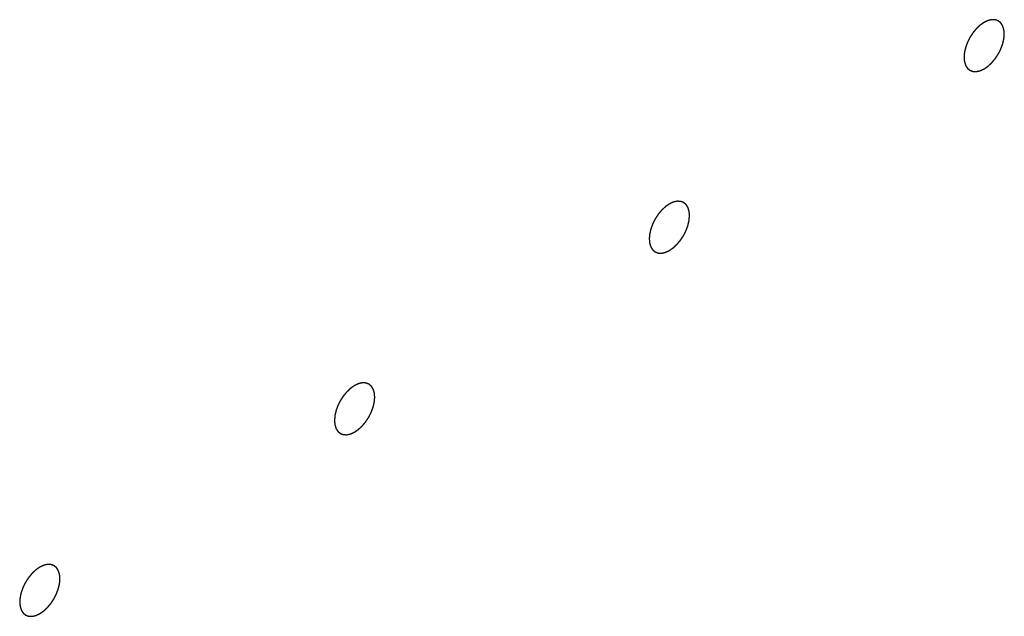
# Model space of a CAD drawing. Header units: inches. Extents: x 6 to 353, y 6 to 228.
# Tile 51 of 256: x 336.474 to 337.027, y 79.169 to 79.504. Entities that reach past the tile are written whole.
import ezdxf

# ---------------------------------------------------------------- set-up
doc = ezdxf.new("R2010")
doc.units = ezdxf.units.IN
doc.header["$LTSCALE"] = 19.946667
doc.header["$MEASUREMENT"] = 0
doc.linetypes.add('HIDDEN', pattern=[0.2, 0.1, -0.1])
doc.layers.add('DEFAULT_2', color=7, linetype='HIDDEN')

msp = doc.modelspace()

# ---------------------------------------------------------------- linework, layer by layer
at = {"layer": 'DEFAULT_2', "color": 7, "linetype": 'HIDDEN'}
for points in [[(337.01587, 79.50233), (337.01551, 79.50207), (337.01496, 79.5017), (337.01423, 79.50118), (337.01367, 79.50084), (337.01315, 79.50031), (337.01262, 79.49983), (337.01209, 79.49933), (337.01155, 79.49888), (337.01108, 79.49826), (337.01059, 79.49769), (337.0101, 79.4971), (337.0096, 79.49655), (337.00918, 79.49586), (337.00874, 79.49521), (337.00832, 79.49454), (337.00785, 79.49389), (337.00753, 79.49318), (337.00717, 79.49249), (337.00683, 79.4918), (337.00645, 79.49111), (337.00622, 79.49039), (337.00595, 79.48968), (337.0057, 79.48897), (337.0054, 79.48825), (337.00528, 79.48755), (337.0051, 79.48685), (337.00495, 79.48615), (337.00475, 79.48543), (337.00474, 79.48477), (337.00467, 79.48408), (337.00462, 79.48341), (337.00453, 79.48271), (337.00462, 79.48213), (337.00467, 79.48152), (337.00471, 79.48102), (337.00475, 79.48062), (337.00476, 79.48031), (337.00486, 79.48006), (337.00496, 79.47971), (337.0051, 79.47928), (337.00523, 79.47885), (337.00534, 79.47851), (337.0054, 79.47823), (337.00555, 79.47804), (337.00571, 79.47776), (337.00593, 79.47742), (337.00615, 79.47707), (337.00632, 79.4768), (337.00644, 79.47658), (337.00663, 79.47645), (337.00686, 79.47624), (337.00716, 79.476), (337.00746, 79.47575), (337.0077, 79.47556), (337.00786, 79.47539), (337.00809, 79.47533), (337.00837, 79.47522), (337.00873, 79.47509), (337.00908, 79.47495), (337.00937, 79.47486), (337.00957, 79.47475), (337.00983, 79.47477), (337.01015, 79.47475), (337.01055, 79.47473), (337.01096, 79.47471), (337.01128, 79.47471), (337.01152, 79.47467), (337.01179, 79.47476), (337.01214, 79.47483), (337.01258, 79.47493), (337.01302, 79.47502), (337.01337, 79.47511), (337.01363, 79.47514), (337.01392, 79.4753), (337.01429, 79.47546), (337.01494, 79.47577), (337.0155, 79.47603), (337.01587, 79.4762)], [(337.01587, 79.4762), (337.01624, 79.47645), (337.01679, 79.47683), (337.01752, 79.47734), (337.01808, 79.47768), (337.0186, 79.47821), (337.01913, 79.47869), (337.01965, 79.47919), (337.0202, 79.47965), (337.02067, 79.48026), (337.02116, 79.48083), (337.02164, 79.48142), (337.02215, 79.48197), (337.02256, 79.48266), (337.02301, 79.48332), (337.02343, 79.48398), (337.0239, 79.48463), (337.02422, 79.48534), (337.02458, 79.48603), (337.02492, 79.48673), (337.0253, 79.48742), (337.02553, 79.48814), (337.0258, 79.48885), (337.02605, 79.48956), (337.02635, 79.49028), (337.02647, 79.49097), (337.02665, 79.49168), (337.02679, 79.49238), (337.02699, 79.49309), (337.02701, 79.49376), (337.02708, 79.49444), (337.02712, 79.49511), (337.02722, 79.49582), (337.02713, 79.49639), (337.02708, 79.497), (337.02704, 79.49751), (337.02699, 79.4979), (337.02699, 79.49822), (337.02689, 79.49846), (337.02679, 79.49881), (337.02665, 79.49924), (337.02652, 79.49968), (337.02641, 79.50002), (337.02635, 79.50029), (337.0262, 79.50048), (337.02603, 79.50076), (337.02581, 79.5011), (337.0256, 79.50145), (337.02542, 79.50172), (337.02531, 79.50195), (337.02512, 79.50208), (337.02488, 79.50228), (337.02458, 79.50252), (337.02429, 79.50278), (337.02405, 79.50297), (337.02388, 79.50314), (337.02366, 79.50319), (337.02338, 79.50331), (337.02302, 79.50343), (337.02267, 79.50357), (337.02238, 79.50367), (337.02218, 79.50377), (337.02192, 79.50376), (337.0216, 79.50378), (337.02119, 79.50379), (337.02079, 79.50381), (337.02046, 79.50382), (337.02023, 79.50385), (337.01996, 79.50377), (337.01961, 79.5037), (337.01917, 79.50359), (337.01873, 79.5035), (337.01837, 79.50341), (337.01811, 79.50338), (337.01783, 79.50323), (337.01746, 79.50306), (337.0168, 79.50275), (337.01625, 79.5025), (337.01587, 79.50233)], [(336.8391, 79.40027), (336.83873, 79.40001), (336.83818, 79.39964), (336.83745, 79.39912), (336.83689, 79.39878), (336.83637, 79.39825), (336.83584, 79.39777), (336.83532, 79.39727), (336.83477, 79.39682), (336.8343, 79.3962), (336.83381, 79.39563), (336.83333, 79.39504), (336.83282, 79.39449), (336.83241, 79.3938), (336.83196, 79.39315), (336.83154, 79.39248), (336.83107, 79.39183), (336.83075, 79.39112), (336.83039, 79.39043), (336.83005, 79.38973), (336.82967, 79.38905), (336.82944, 79.38833), (336.82917, 79.38762), (336.82892, 79.3869), (336.82862, 79.38619), (336.8285, 79.38549), (336.82833, 79.38479), (336.82818, 79.38409), (336.82798, 79.38337), (336.82796, 79.38271), (336.82789, 79.38202), (336.82785, 79.38135), (336.82775, 79.38065), (336.82785, 79.38007), (336.82789, 79.37946), (336.82793, 79.37896), (336.82798, 79.37856), (336.82798, 79.37824), (336.82808, 79.378), (336.82818, 79.37765), (336.82832, 79.37722), (336.82845, 79.37679), (336.82856, 79.37645), (336.82862, 79.37617), (336.82877, 79.37598), (336.82894, 79.3757), (336.82916, 79.37536), (336.82937, 79.37501), (336.82955, 79.37474), (336.82966, 79.37451), (336.82986, 79.37439), (336.83009, 79.37418), (336.83039, 79.37394), (336.83068, 79.37369), (336.83092, 79.3735), (336.83109, 79.37332), (336.83131, 79.37327), (336.83159, 79.37316), (336.83195, 79.37303), (336.8323, 79.37289), (336.83259, 79.3728), (336.8328, 79.37269), (336.83305, 79.37271), (336.83337, 79.37268), (336.83378, 79.37267), (336.83418, 79.37265), (336.83451, 79.37265), (336.83474, 79.37261), (336.83502, 79.37269), (336.83536, 79.37277), (336.83581, 79.37287), (336.83624, 79.37296), (336.8366, 79.37305), (336.83686, 79.37308), (336.83714, 79.37324), (336.83751, 79.3734), (336.83817, 79.37371), (336.83873, 79.37397), (336.8391, 79.37414)], [(336.8391, 79.37414), (336.83946, 79.37439), (336.84001, 79.37476), (336.84074, 79.37528), (336.8413, 79.37562), (336.84182, 79.37615), (336.84235, 79.37663), (336.84288, 79.37713), (336.84342, 79.37759), (336.84389, 79.3782), (336.84439, 79.37877), (336.84487, 79.37936), (336.84537, 79.37991), (336.84579, 79.3806), (336.84623, 79.38126), (336.84666, 79.38192), (336.84712, 79.38257), (336.84744, 79.38328), (336.8478, 79.38397), (336.84814, 79.38467), (336.84853, 79.38536), (336.84875, 79.38608), (336.84902, 79.38679), (336.84927, 79.3875), (336.84957, 79.38821), (336.8497, 79.38891), (336.84987, 79.38962), (336.85002, 79.39032), (336.85022, 79.39103), (336.85024, 79.3917), (336.8503, 79.39238), (336.85035, 79.39305), (336.85044, 79.39375), (336.85035, 79.39433), (336.85031, 79.39494), (336.85026, 79.39544), (336.85022, 79.39584), (336.85021, 79.39616), (336.85011, 79.3964), (336.85001, 79.39675), (336.84988, 79.39718), (336.84975, 79.39762), (336.84963, 79.39796), (336.84957, 79.39823), (336.84942, 79.39842), (336.84926, 79.3987), (336.84904, 79.39904), (336.84883, 79.39939), (336.84865, 79.39966), (336.84854, 79.39989), (336.84834, 79.40002), (336.84811, 79.40022), (336.84781, 79.40046), (336.84751, 79.40071), (336.84727, 79.4009), (336.84711, 79.40108), (336.84688, 79.40113), (336.8466, 79.40125), (336.84624, 79.40137), (336.84589, 79.40151), (336.8456, 79.40161), (336.8454, 79.40171), (336.84515, 79.4017), (336.84483, 79.40172), (336.84442, 79.40173), (336.84401, 79.40175), (336.84369, 79.40176), (336.84345, 79.40179), (336.84318, 79.40171), (336.84283, 79.40164), (336.84239, 79.40153), (336.84195, 79.40144), (336.8416, 79.40135), (336.84134, 79.40132), (336.84105, 79.40116), (336.84068, 79.401), (336.84003, 79.40069), (336.83947, 79.40044), (336.8391, 79.40027)], [(336.66232, 79.27208), (336.66269, 79.27233), (336.66324, 79.2727), (336.66397, 79.27322), (336.66453, 79.27356), (336.66505, 79.27409), (336.66558, 79.27457), (336.6661, 79.27507), (336.66665, 79.27552), (336.66712, 79.27614), (336.66761, 79.27671), (336.66809, 79.2773), (336.6686, 79.27785), (336.66901, 79.27854), (336.66946, 79.2792), (336.66988, 79.27986), (336.67035, 79.28051), (336.67067, 79.28122), (336.67103, 79.28191), (336.67137, 79.28261), (336.67175, 79.2833), (336.67198, 79.28401), (336.67225, 79.28473), (336.6725, 79.28544), (336.6728, 79.28615), (336.67292, 79.28685), (336.67309, 79.28756), (336.67324, 79.28826), (336.67344, 79.28897), (336.67346, 79.28964), (336.67353, 79.29032), (336.67357, 79.29099), (336.67367, 79.29169), (336.67357, 79.29227), (336.67353, 79.29288), (336.67348, 79.29338), (336.67344, 79.29378), (336.67344, 79.2941), (336.67334, 79.29434), (336.67324, 79.29469), (336.6731, 79.29512), (336.67297, 79.29556), (336.67286, 79.29589), (336.6728, 79.29617), (336.67265, 79.29636), (336.67248, 79.29664), (336.67226, 79.29698), (336.67205, 79.29733), (336.67187, 79.2976), (336.67176, 79.29783), (336.67156, 79.29795), (336.67133, 79.29816), (336.67103, 79.2984), (336.67074, 79.29865), (336.6705, 79.29884), (336.67033, 79.29902), (336.67011, 79.29907), (336.66983, 79.29918), (336.66947, 79.29931), (336.66911, 79.29945), (336.66883, 79.29955), (336.66862, 79.29965), (336.66837, 79.29963), (336.66805, 79.29966), (336.66764, 79.29967), (336.66724, 79.29969), (336.66691, 79.2997), (336.66668, 79.29973), (336.6664, 79.29965), (336.66605, 79.29958), (336.66561, 79.29947), (336.66517, 79.29938), (336.66482, 79.29929), (336.66456, 79.29926), (336.66428, 79.2991), (336.66391, 79.29894), (336.66325, 79.29863), (336.66269, 79.29838), (336.66232, 79.2982)], [(336.66232, 79.2982), (336.66196, 79.29795), (336.66141, 79.29758), (336.66068, 79.29706), (336.66012, 79.29672), (336.6596, 79.29619), (336.65907, 79.29571), (336.65854, 79.29521), (336.658, 79.29476), (336.65753, 79.29414), (336.65703, 79.29357), (336.65655, 79.29298), (336.65605, 79.29243), (336.65563, 79.29174), (336.65519, 79.29109), (336.65476, 79.29042), (336.6543, 79.28977), (336.65398, 79.28906), (336.65362, 79.28837), (336.65328, 79.28767), (336.65289, 79.28698), (336.65267, 79.28627), (336.65239, 79.28556), (336.65215, 79.28484), (336.65185, 79.28413), (336.65172, 79.28343), (336.65155, 79.28272), (336.6514, 79.28202), (336.6512, 79.28131), (336.65118, 79.28064), (336.65112, 79.27996), (336.65107, 79.27929), (336.65098, 79.27859), (336.65107, 79.27801), (336.65111, 79.2774), (336.65116, 79.2769), (336.6512, 79.2765), (336.65121, 79.27618), (336.65131, 79.27594), (336.65141, 79.27559), (336.65154, 79.27516), (336.65167, 79.27472), (336.65179, 79.27439), (336.65185, 79.27411), (336.652, 79.27392), (336.65216, 79.27364), (336.65238, 79.2733), (336.65259, 79.27295), (336.65277, 79.27268), (336.65288, 79.27245), (336.65308, 79.27233), (336.65331, 79.27212), (336.65361, 79.27188), (336.65391, 79.27163), (336.65415, 79.27144), (336.65431, 79.27126), (336.65454, 79.27121), (336.65482, 79.2711), (336.65518, 79.27097), (336.65553, 79.27083), (336.65582, 79.27073), (336.65602, 79.27063), (336.65627, 79.27065), (336.65659, 79.27062), (336.657, 79.27061), (336.65741, 79.27059), (336.65773, 79.27058), (336.65797, 79.27055), (336.65824, 79.27063), (336.65859, 79.2707), (336.65903, 79.27081), (336.65947, 79.2709), (336.65982, 79.27099), (336.66008, 79.27102), (336.66037, 79.27118), (336.66074, 79.27134), (336.66139, 79.27165), (336.66195, 79.2719), (336.66232, 79.27208)], [(336.48555, 79.19614), (336.48518, 79.19589), (336.48463, 79.19552), (336.4839, 79.195), (336.48334, 79.19466), (336.48282, 79.19413), (336.48229, 79.19365), (336.48177, 79.19315), (336.48122, 79.1927), (336.48075, 79.19208), (336.48026, 79.19151), (336.47978, 79.19092), (336.47927, 79.19037), (336.47885, 79.18968), (336.47841, 79.18902), (336.47799, 79.18836), (336.47752, 79.18771), (336.4772, 79.187), (336.47684, 79.18631), (336.4765, 79.18561), (336.47612, 79.18492), (336.47589, 79.18421), (336.47562, 79.18349), (336.47537, 79.18278), (336.47507, 79.18207), (336.47495, 79.18137), (336.47477, 79.18066), (336.47463, 79.17996), (336.47442, 79.17925), (336.47441, 79.17858), (336.47434, 79.1779), (336.4743, 79.17723), (336.4742, 79.17653), (336.47429, 79.17595), (336.47434, 79.17534), (336.47438, 79.17484), (336.47442, 79.17444), (336.47443, 79.17412), (336.47453, 79.17388), (336.47463, 79.17353), (336.47477, 79.1731), (336.4749, 79.17266), (336.47501, 79.17232), (336.47507, 79.17205), (336.47522, 79.17186), (336.47539, 79.17158), (336.47561, 79.17124), (336.47582, 79.17089), (336.476, 79.17062), (336.47611, 79.17039), (336.4763, 79.17027), (336.47654, 79.17006), (336.47684, 79.16982), (336.47713, 79.16957), (336.47737, 79.16938), (336.47754, 79.1692), (336.47776, 79.16915), (336.47804, 79.16903), (336.4784, 79.16891), (336.47875, 79.16877), (336.47904, 79.16867), (336.47924, 79.16857), (336.4795, 79.16858), (336.47982, 79.16856), (336.48023, 79.16855), (336.48063, 79.16853), (336.48096, 79.16852), (336.48119, 79.16849), (336.48146, 79.16857), (336.48181, 79.16864), (336.48225, 79.16875), (336.48269, 79.16884), (336.48305, 79.16893), (336.48331, 79.16896), (336.48359, 79.16912), (336.48396, 79.16928), (336.48461, 79.16959), (336.48517, 79.16984), (336.48555, 79.17002)], [(336.48555, 79.17002), (336.48591, 79.17027), (336.48646, 79.17064), (336.48719, 79.17116), (336.48775, 79.1715), (336.48827, 79.17203), (336.4888, 79.17251), (336.48933, 79.17301), (336.48987, 79.17346), (336.49034, 79.17408), (336.49083, 79.17465), (336.49131, 79.17524), (336.49182, 79.17579), (336.49224, 79.17648), (336.49268, 79.17713), (336.4931, 79.1778), (336.49357, 79.17845), (336.49389, 79.17916), (336.49425, 79.17985), (336.49459, 79.18055), (336.49497, 79.18123), (336.4952, 79.18195), (336.49547, 79.18266), (336.49572, 79.18338), (336.49602, 79.18409), (336.49614, 79.18479), (336.49632, 79.1855), (336.49647, 79.1862), (336.49667, 79.18691), (336.49668, 79.18758), (336.49675, 79.18826), (336.49679, 79.18893), (336.49689, 79.18963), (336.4968, 79.19021), (336.49675, 79.19082), (336.49671, 79.19132), (336.49667, 79.19172), (336.49666, 79.19204), (336.49656, 79.19228), (336.49646, 79.19263), (336.49632, 79.19306), (336.49619, 79.19349), (336.49608, 79.19383), (336.49602, 79.19411), (336.49587, 79.1943), (336.49571, 79.19458), (336.49549, 79.19492), (336.49527, 79.19527), (336.4951, 79.19554), (336.49498, 79.19577), (336.49479, 79.19589), (336.49456, 79.1961), (336.49426, 79.19634), (336.49396, 79.19659), (336.49372, 79.19678), (336.49356, 79.19696), (336.49333, 79.19701), (336.49305, 79.19712), (336.49269, 79.19725), (336.49234, 79.19739), (336.49205, 79.19748), (336.49185, 79.19759), (336.49159, 79.19757), (336.49127, 79.1976), (336.49087, 79.19761), (336.49046, 79.19763), (336.49014, 79.19763), (336.4899, 79.19767), (336.48963, 79.19759), (336.48928, 79.19752), (336.48884, 79.19741), (336.4884, 79.19732), (336.48804, 79.19723), (336.48779, 79.1972), (336.4875, 79.19704), (336.48713, 79.19688), (336.48648, 79.19657), (336.48592, 79.19632), (336.48555, 79.19614)]]:
    msp.add_open_spline(points, degree=3, knots=[0, 0, 0, 0, 0.03125, 0.046875, 0.0625, 0.078125, 0.09375, 0.109375, 0.125, 0.140625, 0.15625, 0.171875, 0.1875, 0.203125, 0.21875, 0.234375, 0.25, 0.265625, 0.28125, 0.296875, 0.3125, 0.328125, 0.34375, 0.359375, 0.375, 0.390625, 0.40625, 0.421875, 0.4375, 0.453125, 0.46875, 0.484375, 0.5, 0.515625, 0.53125, 0.546875, 0.554688, 0.5625, 0.570312, 0.578125, 0.59375, 0.609375, 0.617188, 0.625, 0.632812, 0.640625, 0.65625, 0.671875, 0.679688, 0.6875, 0.695312, 0.703125, 0.71875, 0.734375, 0.742188, 0.75, 0.757812, 0.765625, 0.78125, 0.796875, 0.804688, 0.8125, 0.820312, 0.828125, 0.84375, 0.859375, 0.867188, 0.875, 0.882812, 0.890625, 0.90625, 0.921875, 0.929688, 0.9375, 0.945312, 0.953125, 0.96875, 1, 1, 1, 1], dxfattribs=at)

doc.saveas('drawing.dxf')
